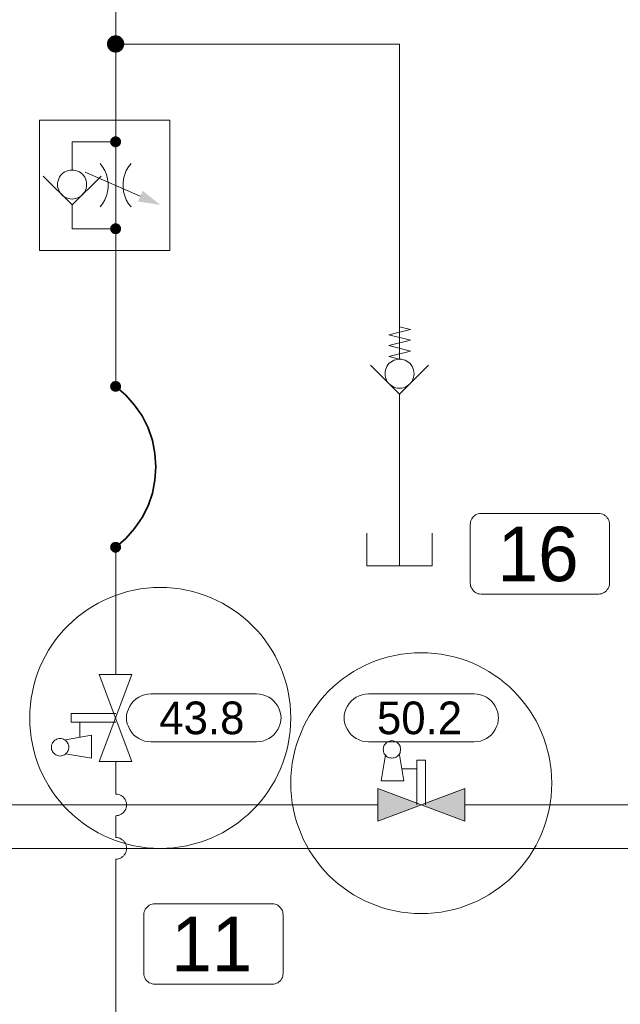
# Model space of a CAD drawing. Header units: millimetres. Extents: x 0 to 203, y 0 to 47.
# Tile 178 of 196: x 150.15 to 152.32, y 37.02 to 40.58. Entities that reach past the tile are written whole.
import ezdxf

# ---------------------------------------------------------------- set-up
doc = ezdxf.new("R2010")
doc.units = ezdxf.units.MM
for name, color, linetype in [('PDF_Geomertry', 7, 'Continuous'), ('PDF_Solid Fills', 7, 'Continuous'), ('PDF_Text', 7, 'Continuous')]:
    doc.layers.add(name, color=color, linetype=linetype)
doc.styles.add('PDF Arial', font='txt')

msp = doc.modelspace()

# ---------------------------------------------------------------- hatches: boundary and pattern name
at = {"layer": 'PDF_Solid Fills', "transparency": 33554559}
for points in [[(150.4971, 40.4882), (150.4679, 40.5007), (150.4693, 40.504)], [(150.4971, 40.4882), (150.4693, 40.504), (150.4721, 40.5076)], [(150.4971, 40.4882), (150.4721, 40.5076), (150.4749, 40.5104)], [(150.4971, 40.4882), (150.4749, 40.5104), (150.4777, 40.5132)], [(150.4971, 40.4882), (150.4777, 40.5132), (150.481, 40.516)], [(150.4971, 40.4882), (150.481, 40.516), (150.4846, 40.5174)], [(150.4971, 40.4882), (150.4846, 40.5174), (150.4888, 40.5187)], [(150.4971, 40.4882), (150.4888, 40.5187), (150.4929, 40.5193)], [(150.4971, 40.4882), (150.4929, 40.5193), (150.4971, 40.5201)], [(150.4971, 40.4882), (150.4971, 40.5201), (150.5004, 40.5193)], [(150.4971, 40.4882), (150.5004, 40.5193), (150.5046, 40.5187)], [(150.4971, 40.4882), (150.5046, 40.5187), (150.5088, 40.5174)], [(150.4971, 40.4882), (150.5088, 40.5174), (150.5124, 40.516)], [(150.4971, 40.4882), (150.5124, 40.516), (150.5157, 40.5132)], [(150.4971, 40.4882), (150.5157, 40.5132), (150.5193, 40.5104)], [(150.4971, 40.4882), (150.5193, 40.5104), (150.5213, 40.5076)], [(150.4971, 40.4882), (150.5213, 40.5076), (150.524, 40.504)], [(150.4971, 40.4882), (150.524, 40.504), (150.5254, 40.5007)], [(150.4971, 40.4882), (150.4652, 40.4882), (150.4657, 40.4924)], [(150.4971, 40.4882), (150.4657, 40.4846), (150.4652, 40.4882)], [(150.4971, 40.4882), (150.4657, 40.4924), (150.4665, 40.4965)], [(150.4971, 40.4882), (150.4665, 40.4804), (150.4657, 40.4846)], [(150.4971, 40.4882), (150.4665, 40.4965), (150.4679, 40.5007)], [(150.4971, 40.4882), (150.4679, 40.4763), (150.4665, 40.4804)], [(150.4971, 40.4882), (150.4693, 40.4729), (150.4679, 40.4763)], [(150.4971, 40.4882), (150.4721, 40.4693), (150.4693, 40.4729)], [(150.4971, 40.4882), (150.4749, 40.466), (150.4721, 40.4693)], [(150.4971, 40.4882), (150.4777, 40.4638), (150.4749, 40.466)], [(150.4971, 40.4882), (150.481, 40.461), (150.4777, 40.4638)], [(150.4971, 40.4882), (150.4846, 40.4596), (150.481, 40.461)], [(150.4971, 40.4882), (150.4888, 40.4582), (150.4846, 40.4596)], [(150.4971, 40.4882), (150.4929, 40.4576), (150.4888, 40.4582)], [(150.4971, 40.4882), (150.4971, 40.4568), (150.4929, 40.4576)], [(150.4971, 40.4882), (150.5254, 40.5007), (150.5268, 40.4965)], [(150.4971, 40.4882), (150.5268, 40.4965), (150.5277, 40.4924)], [(150.4971, 40.4882), (150.5277, 40.4924), (150.5282, 40.4882)], [(150.4971, 40.4882), (150.5004, 40.4576), (150.4971, 40.4568)], [(150.4971, 40.4882), (150.5046, 40.4582), (150.5004, 40.4576)], [(150.4971, 40.4882), (150.5088, 40.4596), (150.5046, 40.4582)], [(150.4971, 40.4882), (150.5124, 40.461), (150.5088, 40.4596)], [(150.4971, 40.4882), (150.5157, 40.4638), (150.5124, 40.461)], [(150.4971, 40.4882), (150.5193, 40.466), (150.5157, 40.4638)], [(150.4971, 40.4882), (150.5213, 40.4693), (150.5193, 40.466)], [(150.4971, 40.4882), (150.524, 40.4729), (150.5213, 40.4693)], [(150.4971, 40.4882), (150.5254, 40.4763), (150.524, 40.4729)], [(150.4971, 40.4882), (150.5268, 40.4804), (150.5254, 40.4763)], [(150.4971, 40.4882), (150.5277, 40.4846), (150.5268, 40.4804)], [(150.4971, 40.4882), (150.5282, 40.4882), (150.5277, 40.4846)], [(150.4971, 40.1346), (150.4796, 40.1443), (150.481, 40.1465)], [(150.4971, 40.1346), (150.481, 40.1465), (150.4832, 40.1485)], [(150.4971, 40.1346), (150.4832, 40.1485), (150.4846, 40.1507)], [(150.4971, 40.1346), (150.4846, 40.1507), (150.4865, 40.1521)], [(150.4971, 40.1346), (150.4865, 40.1521), (150.4893, 40.1526)], [(150.4971, 40.1346), (150.4893, 40.1526), (150.4915, 40.154)], [(150.4971, 40.1346), (150.4915, 40.154), (150.4943, 40.154)], [(150.4971, 40.1346), (150.4943, 40.154), (150.4971, 40.1549)], [(150.4971, 40.1346), (150.4971, 40.1549), (150.499, 40.154)], [(150.4971, 40.1346), (150.5018, 40.154), (150.504, 40.1526)], [(150.4971, 40.1346), (150.499, 40.154), (150.5018, 40.154)], [(150.4971, 40.1346), (150.504, 40.1526), (150.5068, 40.1521)], [(150.4971, 40.1346), (150.5068, 40.1521), (150.5088, 40.1507)], [(150.4971, 40.1346), (150.5088, 40.1507), (150.511, 40.1485)], [(150.4971, 40.1346), (150.511, 40.1485), (150.5124, 40.1465)], [(150.4971, 40.1346), (150.5124, 40.1465), (150.5138, 40.1443)], [(150.4971, 40.1346), (150.4768, 40.1346), (150.4777, 40.1374)], [(150.4971, 40.1346), (150.4777, 40.1326), (150.4768, 40.1346)], [(150.4971, 40.1346), (150.4777, 40.1401), (150.4782, 40.1424)], [(150.4971, 40.1346), (150.4777, 40.1374), (150.4777, 40.1401)], [(150.4971, 40.1346), (150.4777, 40.1299), (150.4777, 40.1326)], [(150.4971, 40.1346), (150.4782, 40.1271), (150.4777, 40.1299)], [(150.4971, 40.1346), (150.4782, 40.1424), (150.4796, 40.1443)], [(150.4971, 40.1346), (150.4796, 40.1249), (150.4782, 40.1271)], [(150.4971, 40.1346), (150.481, 40.1229), (150.4796, 40.1249)], [(150.4971, 40.1346), (150.4832, 40.1207), (150.481, 40.1229)], [(150.4971, 40.1346), (150.4846, 40.1193), (150.4832, 40.1207)], [(150.4971, 40.1346), (150.4865, 40.1179), (150.4846, 40.1193)], [(150.4971, 40.1346), (150.4893, 40.1165), (150.4865, 40.1179)], [(150.4971, 40.1346), (150.4915, 40.116), (150.4893, 40.1165)], [(150.4971, 40.1346), (150.4943, 40.1151), (150.4915, 40.116)], [(150.4971, 40.1346), (150.4971, 40.1151), (150.4943, 40.1151)], [(150.4971, 40.1346), (150.5138, 40.1443), (150.5152, 40.1424)], [(150.4971, 40.1346), (150.5152, 40.1424), (150.5157, 40.1401)], [(150.4971, 40.1346), (150.5157, 40.1401), (150.5165, 40.1374)], [(150.4971, 40.1346), (150.5165, 40.1374), (150.5165, 40.1346)], [(150.4971, 40.1346), (150.499, 40.1151), (150.4971, 40.1151)], [(150.4971, 40.1346), (150.5018, 40.116), (150.499, 40.1151)], [(150.4971, 40.1346), (150.504, 40.1165), (150.5018, 40.116)], [(150.4971, 40.1346), (150.5068, 40.1179), (150.504, 40.1165)], [(150.4971, 40.1346), (150.5088, 40.1193), (150.5068, 40.1179)], [(150.4971, 40.1346), (150.511, 40.1207), (150.5088, 40.1193)], [(150.4971, 40.1346), (150.5124, 40.1229), (150.511, 40.1207)], [(150.4971, 40.1346), (150.5138, 40.1249), (150.5124, 40.1229)], [(150.4971, 40.1346), (150.5152, 40.1271), (150.5138, 40.1249)], [(150.4971, 40.1346), (150.5157, 40.1299), (150.5152, 40.1271)], [(150.4971, 40.1346), (150.5165, 40.1326), (150.5157, 40.1299)], [(150.4971, 40.1346), (150.5165, 40.1346), (150.5165, 40.1326)], [(150.4971, 39.8207), (150.4777, 39.8257), (150.4782, 39.8276)], [(150.4971, 39.8207), (150.4777, 39.8229), (150.4777, 39.8257)], [(150.4971, 39.8207), (150.4782, 39.8276), (150.4796, 39.8304)], [(150.4971, 39.8207), (150.4796, 39.8304), (150.481, 39.8326)], [(150.4971, 39.8207), (150.481, 39.8326), (150.4832, 39.8346)], [(150.4971, 39.8207), (150.4832, 39.8346), (150.4846, 39.836)], [(150.4971, 39.8207), (150.4846, 39.836), (150.4865, 39.8374)], [(150.4971, 39.8207), (150.4865, 39.8374), (150.4893, 39.8388)], [(150.4971, 39.8207), (150.4893, 39.8388), (150.4915, 39.8396)], [(150.4971, 39.8207), (150.4915, 39.8396), (150.4943, 39.8401)], [(150.4971, 39.8207), (150.4943, 39.8401), (150.4971, 39.8401)], [(150.4971, 39.8207), (150.499, 39.8401), (150.5018, 39.8396)], [(150.4971, 39.8207), (150.4971, 39.8401), (150.499, 39.8401)], [(150.4971, 39.8207), (150.5018, 39.8396), (150.504, 39.8388)], [(150.4971, 39.8207), (150.504, 39.8388), (150.5068, 39.8374)], [(150.4971, 39.8207), (150.5068, 39.8374), (150.5088, 39.836)], [(150.4971, 39.8207), (150.5088, 39.836), (150.511, 39.8346)], [(150.4971, 39.8207), (150.511, 39.8346), (150.5124, 39.8326)], [(150.4971, 39.8207), (150.5124, 39.8326), (150.5138, 39.8304)], [(150.4971, 39.8207), (150.5138, 39.8304), (150.5152, 39.8276)], [(150.4971, 39.8207), (150.5152, 39.8276), (150.5157, 39.8257)], [(150.4971, 39.8207), (150.5157, 39.8257), (150.5165, 39.8229)], [(150.4971, 39.8207), (150.4768, 39.8207), (150.4777, 39.8229)], [(150.4971, 39.8207), (150.4777, 39.8179), (150.4768, 39.8207)], [(150.4971, 39.8207), (150.4777, 39.8151), (150.4777, 39.8179)], [(150.4971, 39.8207), (150.4782, 39.8132), (150.4777, 39.8151)], [(150.4971, 39.8207), (150.4796, 39.8104), (150.4782, 39.8132)], [(150.4971, 39.8207), (150.481, 39.8082), (150.4796, 39.8104)], [(150.4971, 39.8207), (150.4832, 39.8068), (150.481, 39.8082)], [(150.4971, 39.8207), (150.4846, 39.8049), (150.4832, 39.8068)], [(150.4971, 39.8207), (150.4865, 39.8035), (150.4846, 39.8049)], [(150.4971, 39.8207), (150.4893, 39.8021), (150.4865, 39.8035)], [(150.4971, 39.8207), (150.4915, 39.8013), (150.4893, 39.8021)], [(150.4971, 39.8207), (150.4943, 39.8013), (150.4915, 39.8013)], [(150.4971, 39.8207), (150.4971, 39.8007), (150.4943, 39.8013)], [(150.4971, 39.8207), (150.5165, 39.8229), (150.5165, 39.8207)], [(150.4971, 39.8207), (150.499, 39.8013), (150.4971, 39.8007)], [(150.4971, 39.8207), (150.5018, 39.8013), (150.499, 39.8013)], [(150.4971, 39.8207), (150.504, 39.8021), (150.5018, 39.8013)], [(150.4971, 39.8207), (150.5068, 39.8035), (150.504, 39.8021)], [(150.4971, 39.8207), (150.5088, 39.8049), (150.5068, 39.8035)], [(150.4971, 39.8207), (150.511, 39.8068), (150.5088, 39.8049)], [(150.4971, 39.8207), (150.5124, 39.8082), (150.511, 39.8068)], [(150.4971, 39.8207), (150.5138, 39.8104), (150.5124, 39.8082)], [(150.4971, 39.8207), (150.5152, 39.8132), (150.5138, 39.8104)], [(150.4971, 39.8207), (150.5157, 39.8151), (150.5152, 39.8132)], [(150.4971, 39.8207), (150.5165, 39.8179), (150.5157, 39.8151)], [(150.4971, 39.8207), (150.5165, 39.8207), (150.5165, 39.8179)], [(150.4971, 39.2507), (150.4777, 39.2554), (150.4782, 39.2582)], [(150.4971, 39.2507), (150.4782, 39.2582), (150.4796, 39.2604)], [(150.4971, 39.2507), (150.4796, 39.2604), (150.481, 39.2624)], [(150.4971, 39.2507), (150.481, 39.2624), (150.4832, 39.2646)], [(150.4971, 39.2507), (150.4832, 39.2646), (150.4846, 39.2665)], [(150.4971, 39.2507), (150.4846, 39.2665), (150.4865, 39.2679)], [(150.4971, 39.2507), (150.4865, 39.2679), (150.4893, 39.2687)], [(150.4971, 39.2507), (150.4893, 39.2687), (150.4915, 39.2693)], [(150.4971, 39.2507), (150.4915, 39.2693), (150.4943, 39.2701)], [(150.4971, 39.2507), (150.4943, 39.2701), (150.4971, 39.2701)], [(150.4971, 39.2507), (150.499, 39.2701), (150.5018, 39.2693)], [(150.4971, 39.2507), (150.4971, 39.2701), (150.499, 39.2701)], [(150.4971, 39.2507), (150.5018, 39.2693), (150.504, 39.2687)], [(150.4971, 39.2507), (150.504, 39.2687), (150.5068, 39.2679)], [(150.4971, 39.2507), (150.5068, 39.2679), (150.5088, 39.2665)], [(150.4971, 39.2507), (150.5088, 39.2665), (150.511, 39.2646)], [(150.4971, 39.2507), (150.511, 39.2646), (150.5124, 39.2624)], [(150.4971, 39.2507), (150.5124, 39.2624), (150.5138, 39.2604)], [(150.4971, 39.2507), (150.5138, 39.2604), (150.5152, 39.2582)], [(150.4971, 39.2507), (150.5152, 39.2582), (150.5157, 39.2554)], [(150.4971, 39.2507), (150.4768, 39.2507), (150.4777, 39.2535)], [(150.4971, 39.2507), (150.4777, 39.2479), (150.4768, 39.2507)], [(150.4971, 39.2507), (150.4777, 39.2535), (150.4777, 39.2554)], [(150.4971, 39.2507), (150.4777, 39.2457), (150.4777, 39.2479)], [(150.4971, 39.2507), (150.4782, 39.2429), (150.4777, 39.2457)], [(150.4971, 39.2507), (150.4796, 39.241), (150.4782, 39.2429)], [(150.4971, 39.2507), (150.481, 39.2388), (150.4796, 39.241)], [(150.4971, 39.2507), (150.4832, 39.2368), (150.481, 39.2388)], [(150.4971, 39.2507), (150.4846, 39.2354), (150.4832, 39.2368)], [(150.4971, 39.2507), (150.4865, 39.234), (150.4846, 39.2354)], [(150.4971, 39.2507), (150.4893, 39.2326), (150.4865, 39.234)], [(150.4971, 39.2507), (150.4915, 39.2318), (150.4893, 39.2326)], [(150.4971, 39.2507), (150.4943, 39.2313), (150.4915, 39.2318)], [(150.4971, 39.2507), (150.4971, 39.2313), (150.4943, 39.2313)], [(150.4971, 39.2507), (150.5157, 39.2554), (150.5165, 39.2535)], [(150.4971, 39.2507), (150.5165, 39.2535), (150.5165, 39.2507)], [(150.4971, 39.2507), (150.499, 39.2313), (150.4971, 39.2313)], [(150.4971, 39.2507), (150.5018, 39.2318), (150.499, 39.2313)], [(150.4971, 39.2507), (150.504, 39.2326), (150.5018, 39.2318)], [(150.4971, 39.2507), (150.5068, 39.234), (150.504, 39.2326)], [(150.4971, 39.2507), (150.5088, 39.2354), (150.5068, 39.234)], [(150.4971, 39.2507), (150.511, 39.2368), (150.5088, 39.2354)], [(150.4971, 39.2507), (150.5124, 39.2388), (150.511, 39.2368)], [(150.4971, 39.2507), (150.5138, 39.241), (150.5124, 39.2388)], [(150.4971, 39.2507), (150.5152, 39.2429), (150.5138, 39.241)], [(150.4971, 39.2507), (150.5157, 39.2457), (150.5152, 39.2429)], [(150.4971, 39.2507), (150.5165, 39.2479), (150.5157, 39.2457)], [(150.4971, 39.2507), (150.5165, 39.2507), (150.5165, 39.2479)], [(150.4971, 38.6693), (150.4865, 38.686), (150.4893, 38.6874)], [(150.4971, 38.6693), (150.4893, 38.6874), (150.4915, 38.6882)], [(150.4971, 38.6693), (150.4915, 38.6882), (150.4943, 38.6887)], [(150.4971, 38.6693), (150.4943, 38.6887), (150.4971, 38.6887)], [(150.4971, 38.6693), (150.499, 38.6887), (150.5018, 38.6882)], [(150.4971, 38.6693), (150.4971, 38.6887), (150.499, 38.6887)], [(150.4971, 38.6693), (150.5018, 38.6882), (150.504, 38.6874)], [(150.4971, 38.6693), (150.504, 38.6874), (150.5068, 38.686)], [(150.4971, 38.6693), (150.4768, 38.6693), (150.4777, 38.6715)], [(150.4971, 38.6693), (150.4777, 38.6665), (150.4768, 38.6693)], [(150.4971, 38.6693), (150.4777, 38.6743), (150.4782, 38.6771)], [(150.4971, 38.6693), (150.4777, 38.6715), (150.4777, 38.6743)], [(150.4971, 38.6693), (150.4777, 38.6638), (150.4777, 38.6665)], [(150.4971, 38.6693), (150.4782, 38.6618), (150.4777, 38.6638)], [(150.4971, 38.6693), (150.4782, 38.6771), (150.4796, 38.679)], [(150.4971, 38.6693), (150.4796, 38.6596), (150.4782, 38.6618)], [(150.4971, 38.6693), (150.4796, 38.679), (150.481, 38.6813)], [(150.4971, 38.6693), (150.481, 38.6576), (150.4796, 38.6596)], [(150.4971, 38.6693), (150.481, 38.6813), (150.4832, 38.6832)], [(150.4971, 38.6693), (150.4832, 38.6554), (150.481, 38.6576)], [(150.4971, 38.6693), (150.4832, 38.6832), (150.4846, 38.6846)], [(150.4971, 38.6693), (150.4846, 38.6535), (150.4832, 38.6554)], [(150.4971, 38.6693), (150.4846, 38.6846), (150.4865, 38.686)], [(150.4971, 38.6693), (150.4865, 38.6521), (150.4846, 38.6535)], [(150.4971, 38.6693), (150.4893, 38.6513), (150.4865, 38.6521)], [(150.4971, 38.6693), (150.4915, 38.6499), (150.4893, 38.6513)], [(150.4971, 38.6693), (150.4943, 38.6499), (150.4915, 38.6499)], [(150.4971, 38.6693), (150.4971, 38.6493), (150.4943, 38.6499)], [(150.4971, 38.6693), (150.5068, 38.686), (150.5088, 38.6846)], [(150.4971, 38.6693), (150.5088, 38.6846), (150.511, 38.6832)], [(150.4971, 38.6693), (150.511, 38.6832), (150.5124, 38.6813)], [(150.4971, 38.6693), (150.5124, 38.6813), (150.5138, 38.679)], [(150.4971, 38.6693), (150.5138, 38.679), (150.5152, 38.6771)], [(150.4971, 38.6693), (150.5152, 38.6771), (150.5157, 38.6743)], [(150.4971, 38.6693), (150.5157, 38.6743), (150.5165, 38.6715)], [(150.4971, 38.6693), (150.5165, 38.6715), (150.5165, 38.6693)], [(150.4971, 38.6693), (150.499, 38.6499), (150.4971, 38.6493)], [(150.4971, 38.6693), (150.5018, 38.6499), (150.499, 38.6499)], [(150.4971, 38.6693), (150.504, 38.6513), (150.5018, 38.6499)], [(150.4971, 38.6693), (150.5068, 38.6521), (150.504, 38.6513)], [(150.4971, 38.6693), (150.5088, 38.6535), (150.5068, 38.6521)], [(150.4971, 38.6693), (150.511, 38.6554), (150.5088, 38.6535)], [(150.4971, 38.6693), (150.5124, 38.6576), (150.511, 38.6554)], [(150.4971, 38.6693), (150.5138, 38.6596), (150.5124, 38.6576)], [(150.4971, 38.6693), (150.5152, 38.6618), (150.5138, 38.6596)], [(150.4971, 38.6693), (150.5157, 38.6638), (150.5152, 38.6618)], [(150.4971, 38.6693), (150.5165, 38.6665), (150.5157, 38.6638)], [(150.4971, 38.6693), (150.5165, 38.6693), (150.5165, 38.6665)]]:
    msp.add_hatch(color=256, dxfattribs=at).paths.add_polyline_path(points)

# ---------------------------------------------------------------- linework, layer by layer
at = {"layer": 'PDF_Geomertry', "lineweight": 15}
for points in [[(150.4971, 40.7049), (150.4971, 40.4882), (151.5221, 40.4882), (151.5221, 39.3493), (151.4832, 39.359), (151.5615, 39.3785), (151.4832, 39.3979), (151.5615, 39.4179), (151.4832, 39.4374), (151.5615, 39.4568), (151.5221, 39.4665)], [(150.4971, 40.1346), (150.4971, 40.2132), (150.4971, 40.4882)], [(150.3393, 39.9063), (150.3393, 39.8757), (150.3393, 39.8207), (150.4971, 39.8207), (150.4971, 40.1346), (150.3393, 40.1346), (150.3393, 40.0326)], [(150.4407, 39.8993), (150.4499, 39.911), (150.4582, 39.9249), (150.4643, 39.9396), (150.4679, 39.954), (150.4699, 39.9701), (150.4699, 39.9854), (150.4679, 40.0007), (150.4643, 40.016), (150.4582, 40.0304), (150.4499, 40.0438), (150.4407, 40.0563)], [(150.5532, 40.0563), (150.5435, 40.0438), (150.5352, 40.0304), (150.5296, 40.016), (150.5254, 40.0007), (150.5235, 39.9854), (150.5235, 39.9701), (150.5254, 39.954), (150.5296, 39.9396), (150.5352, 39.9249), (150.5435, 39.911), (150.5532, 39.8993)], [(150.4443, 40.011), (150.3393, 39.9063), (150.2346, 40.011)], [(150.3865, 40.0249), (150.586, 39.9382)], [(150.4971, 39.8207), (150.4971, 39.7415), (150.4971, 39.2507)], [(151.6268, 39.3271), (151.5221, 39.2221), (151.4171, 39.3271)], [(151.5221, 38.6026), (151.5221, 38.7757), (151.5221, 39.1915), (151.5221, 39.2221)], [(151.4046, 38.7201), (151.4046, 38.6026), (151.6402, 38.6026), (151.6402, 38.7201)], [(150.4971, 38.6693), (150.4971, 38.2096)], [(150.4971, 37.7771), (150.5018, 37.7771), (150.5068, 37.7757), (150.5115, 37.7743), (150.5165, 37.7721), (150.5207, 37.7693), (150.5249, 37.766), (150.5277, 37.7618), (150.531, 37.7576), (150.5332, 37.7526), (150.5346, 37.7479), (150.536, 37.7429), (150.536, 37.7382), (150.536, 37.7326), (150.5346, 37.7276), (150.5332, 37.7229), (150.531, 37.7187), (150.5277, 37.7138), (150.5249, 37.7104), (150.5207, 37.7068), (150.5165, 37.704), (150.5115, 37.7021), (150.5068, 37.6999), (150.5018, 37.6993), (150.4971, 37.6985), (150.5018, 37.6993), (150.5068, 37.6999), (150.5115, 37.7021), (150.5165, 37.704), (150.5207, 37.7068), (150.5249, 37.7104), (150.5277, 37.7138), (150.531, 37.7187), (150.5332, 37.7229), (150.5346, 37.7276), (150.536, 37.7326), (150.536, 37.7382), (150.536, 37.7429), (150.5346, 37.7479), (150.5332, 37.7526), (150.531, 37.7576), (150.5277, 37.7618), (150.5249, 37.766), (150.5207, 37.7693), (150.5165, 37.7721), (150.5115, 37.7743), (150.5068, 37.7757), (150.5018, 37.7771), (150.4971, 37.7771), (150.4971, 37.8951)], [(151.4435, 37.7382), (149.554, 37.7382)], [(151.7582, 37.7382), (157.6518, 37.7382), (157.6518, 34.6929)], [(150.4971, 37.6201), (150.5018, 37.6201), (150.5068, 37.6187), (150.5115, 37.6174), (150.5165, 37.6146), (150.5207, 37.6118), (150.5249, 37.609), (150.5277, 37.6049), (150.531, 37.6007), (150.5332, 37.5957), (150.5346, 37.591), (150.536, 37.586), (150.536, 37.5804), (150.536, 37.5757), (150.5346, 37.5707), (150.5332, 37.566), (150.531, 37.561), (150.5277, 37.5568), (150.5249, 37.5526), (150.5207, 37.5499), (150.5165, 37.5465), (150.5115, 37.5443), (150.5068, 37.5429), (150.5018, 37.5415), (150.4971, 37.5415), (150.5018, 37.5415), (150.5068, 37.5429), (150.5115, 37.5443), (150.5165, 37.5465), (150.5207, 37.5499), (150.5249, 37.5526), (150.5277, 37.5568), (150.531, 37.561), (150.5332, 37.566), (150.5346, 37.5707), (150.536, 37.5757), (150.536, 37.5804), (150.536, 37.586), (150.5346, 37.591), (150.5332, 37.5957), (150.531, 37.6007), (150.5277, 37.6049), (150.5249, 37.609), (150.5207, 37.6118), (150.5165, 37.6146), (150.5115, 37.6174), (150.5068, 37.6187), (150.5018, 37.6201), (150.4971, 37.6201), (150.4971, 37.6985)], [(147.3574, 37.5804), (157.3374, 37.5804), (157.3374, 34.6929)], [(150.4971, 37.5415), (150.4971, 36.4804)]]:
    msp.add_lwpolyline(points, dxfattribs=at)
at = {"layer": 'PDF_Geomertry', "lineweight": 0}
for points in [[(150.481, 40.4882), (150.481, 40.486), (150.4818, 40.4846), (150.4824, 40.4826), (150.4832, 40.4804), (150.4846, 40.479), (150.486, 40.4771), (150.4874, 40.4757), (150.4888, 40.4749), (150.4907, 40.4743), (150.4929, 40.4735), (150.4949, 40.4729), (150.4971, 40.4729), (150.499, 40.4729), (150.5004, 40.4735), (150.5027, 40.4743), (150.5046, 40.4749), (150.506, 40.4757), (150.5082, 40.4771), (150.5096, 40.479), (150.5102, 40.4804), (150.511, 40.4826), (150.5115, 40.4846), (150.5124, 40.486), (150.5124, 40.4882), (150.5124, 40.4901), (150.5115, 40.4924), (150.511, 40.4943), (150.5102, 40.4965), (150.5096, 40.4979), (150.5082, 40.4993), (150.506, 40.5007), (150.5046, 40.5021), (150.5027, 40.5026), (150.5004, 40.5035), (150.499, 40.504), (150.4971, 40.504), (150.4949, 40.504), (150.4929, 40.5035), (150.4907, 40.5026), (150.4888, 40.5021), (150.4874, 40.5007), (150.486, 40.4993), (150.4846, 40.4979), (150.4832, 40.4965), (150.4824, 40.4943), (150.4818, 40.4924), (150.481, 40.4901), (150.481, 40.4882)], [(150.4865, 40.1346), (150.4874, 40.1332), (150.4874, 40.1326), (150.4874, 40.1313), (150.4879, 40.1299), (150.4888, 40.129), (150.4902, 40.1276), (150.4907, 40.1271), (150.4915, 40.1263), (150.4929, 40.1257), (150.4943, 40.1257), (150.4957, 40.1249), (150.4971, 40.1249), (150.4977, 40.1249), (150.499, 40.1257), (150.5004, 40.1257), (150.5018, 40.1263), (150.5027, 40.1271), (150.504, 40.1276), (150.5046, 40.129), (150.5054, 40.1299), (150.506, 40.1313), (150.506, 40.1326), (150.5068, 40.1332), (150.5068, 40.1346), (150.5068, 40.136), (150.506, 40.1374), (150.506, 40.1388), (150.5054, 40.1396), (150.5046, 40.141), (150.504, 40.1415), (150.5027, 40.1424), (150.5018, 40.1429), (150.5004, 40.1437), (150.499, 40.1443), (150.4977, 40.1443), (150.4971, 40.1443), (150.4957, 40.1443), (150.4943, 40.1443), (150.4929, 40.1437), (150.4915, 40.1429), (150.4907, 40.1424), (150.4902, 40.1415), (150.4888, 40.141), (150.4879, 40.1396), (150.4874, 40.1388), (150.4874, 40.1374), (150.4874, 40.136), (150.4865, 40.1346)], [(150.4865, 39.8207), (150.4874, 39.8193), (150.4874, 39.8179), (150.4874, 39.8165), (150.4879, 39.816), (150.4888, 39.8146), (150.4902, 39.8137), (150.4907, 39.8124), (150.4915, 39.8118), (150.4929, 39.8118), (150.4943, 39.811), (150.4957, 39.811), (150.4971, 39.8104), (150.4977, 39.811), (150.499, 39.811), (150.5004, 39.8118), (150.5018, 39.8118), (150.5027, 39.8124), (150.504, 39.8137), (150.5046, 39.8146), (150.5054, 39.816), (150.506, 39.8165), (150.506, 39.8179), (150.5068, 39.8193), (150.5068, 39.8207), (150.5068, 39.8215), (150.506, 39.8229), (150.506, 39.8243), (150.5054, 39.8257), (150.5046, 39.8263), (150.504, 39.8276), (150.5027, 39.8285), (150.5018, 39.829), (150.5004, 39.8299), (150.499, 39.8299), (150.4977, 39.8304), (150.4971, 39.8304), (150.4957, 39.8304), (150.4943, 39.8299), (150.4929, 39.8299), (150.4915, 39.829), (150.4907, 39.8285), (150.4902, 39.8276), (150.4888, 39.8263), (150.4879, 39.8257), (150.4874, 39.8243), (150.4874, 39.8229), (150.4874, 39.8215), (150.4865, 39.8207)], [(150.4865, 39.2507), (150.4874, 39.2493), (150.4874, 39.2485), (150.4874, 39.2471), (150.4879, 39.2457), (150.4888, 39.2451), (150.4902, 39.2437), (150.4907, 39.2429), (150.4915, 39.2424), (150.4929, 39.2415), (150.4943, 39.2415), (150.4957, 39.241), (150.4971, 39.241), (150.4977, 39.241), (150.499, 39.2415), (150.5004, 39.2415), (150.5018, 39.2424), (150.5027, 39.2429), (150.504, 39.2437), (150.5046, 39.2451), (150.5054, 39.2457), (150.506, 39.2471), (150.506, 39.2485), (150.5068, 39.2493), (150.5068, 39.2507), (150.5068, 39.2521), (150.506, 39.2535), (150.506, 39.2549), (150.5054, 39.2554), (150.5046, 39.2568), (150.504, 39.2576), (150.5027, 39.2582), (150.5018, 39.259), (150.5004, 39.2596), (150.499, 39.2604), (150.4977, 39.2604), (150.4971, 39.2604), (150.4957, 39.2604), (150.4943, 39.2604), (150.4929, 39.2596), (150.4915, 39.259), (150.4907, 39.2582), (150.4902, 39.2576), (150.4888, 39.2568), (150.4879, 39.2554), (150.4874, 39.2549), (150.4874, 39.2535), (150.4874, 39.2521), (150.4865, 39.2507)], [(150.4865, 38.6693), (150.4874, 38.6679), (150.4874, 38.6665), (150.4874, 38.6651), (150.4879, 38.6646), (150.4888, 38.6632), (150.4902, 38.6624), (150.4907, 38.6618), (150.4915, 38.661), (150.4929, 38.6604), (150.4943, 38.6596), (150.4957, 38.6596), (150.4971, 38.6596), (150.4977, 38.6596), (150.499, 38.6596), (150.5004, 38.6604), (150.5018, 38.661), (150.5027, 38.6618), (150.504, 38.6624), (150.5046, 38.6632), (150.5054, 38.6646), (150.506, 38.6651), (150.506, 38.6665), (150.5068, 38.6679), (150.5068, 38.6693), (150.5068, 38.6707), (150.506, 38.6715), (150.506, 38.6729), (150.5054, 38.6743), (150.5046, 38.6749), (150.504, 38.6763), (150.5027, 38.6771), (150.5018, 38.6776), (150.5004, 38.6785), (150.499, 38.6785), (150.4977, 38.679), (150.4971, 38.679), (150.4957, 38.679), (150.4943, 38.6785), (150.4929, 38.6785), (150.4915, 38.6776), (150.4907, 38.6771), (150.4902, 38.6763), (150.4888, 38.6749), (150.4879, 38.6743), (150.4874, 38.6729), (150.4874, 38.6715), (150.4874, 38.6707), (150.4865, 38.6693)]]:
    msp.add_lwpolyline(points, close=True, dxfattribs=at)
at = {"layer": 'PDF_Geomertry', "lineweight": 15}
for points in [[(150.6929, 40.2132), (150.2213, 40.2132), (150.2213, 39.7415), (150.6929, 39.7415), (150.6929, 40.2132)], [(150.3921, 39.9804), (150.3915, 39.9874), (150.3902, 39.9937), (150.3879, 40.0007), (150.3852, 40.0063), (150.381, 40.0124), (150.3768, 40.0174), (150.3713, 40.0221), (150.3657, 40.0257), (150.3596, 40.0285), (150.3532, 40.0313), (150.3463, 40.0318), (150.3393, 40.0326), (150.3324, 40.0318), (150.3263, 40.0313), (150.3193, 40.0285), (150.3138, 40.0257), (150.3074, 40.0221), (150.3027, 40.0174), (150.2977, 40.0124), (150.2943, 40.0063), (150.2915, 40.0007), (150.2888, 39.9937), (150.2874, 39.9874), (150.2874, 39.9804), (150.2874, 39.9735), (150.2888, 39.9665), (150.2915, 39.9604), (150.2943, 39.954), (150.2977, 39.9485), (150.3027, 39.9429), (150.3074, 39.9387), (150.3138, 39.9346), (150.3193, 39.9318), (150.3263, 39.9299), (150.3324, 39.9285), (150.3393, 39.9276), (150.3463, 39.9285), (150.3532, 39.9299), (150.3596, 39.9318), (150.3657, 39.9346), (150.3713, 39.9387), (150.3768, 39.9429), (150.381, 39.9485), (150.3852, 39.954), (150.3879, 39.9604), (150.3902, 39.9665), (150.3915, 39.9735), (150.3921, 39.9804)], [(151.5749, 39.2965), (151.574, 39.3035), (151.5727, 39.3104), (151.5707, 39.3165), (151.5679, 39.3229), (151.5638, 39.3285), (151.5596, 39.334), (151.554, 39.3382), (151.5485, 39.3424), (151.5421, 39.3451), (151.536, 39.3471), (151.529, 39.3485), (151.5221, 39.3493), (151.5152, 39.3485), (151.5088, 39.3471), (151.5018, 39.3451), (151.4963, 39.3424), (151.4902, 39.3382), (151.4852, 39.334), (151.4804, 39.3285), (151.4768, 39.3229), (151.474, 39.3165), (151.4713, 39.3104), (151.4707, 39.3035), (151.4699, 39.2965), (151.4707, 39.2896), (151.4713, 39.2832), (151.474, 39.2763), (151.4768, 39.2701), (151.4804, 39.2646), (151.4852, 39.2596), (151.4902, 39.2549), (151.4963, 39.2513), (151.5018, 39.2479), (151.5088, 39.2457), (151.5152, 39.2443), (151.5221, 39.2443), (151.529, 39.2443), (151.536, 39.2457), (151.5421, 39.2479), (151.5485, 39.2513), (151.554, 39.2549), (151.5596, 39.2596), (151.5638, 39.2646), (151.5679, 39.2701), (151.5707, 39.2763), (151.5727, 39.2832), (151.574, 39.2896), (151.5749, 39.2965)], [(151.0054, 38.1388), (151.0171, 38.1382), (151.0282, 38.136), (151.0393, 38.1318), (151.0499, 38.1271), (151.0596, 38.1207), (151.0679, 38.1132), (151.0754, 38.104), (151.0824, 38.0943), (151.0874, 38.084), (151.0907, 38.0735), (151.0929, 38.0618), (151.0943, 38.0507), (151.0943, 38.054), (151.0929, 38.0429), (151.0907, 38.0313), (151.0874, 38.0207), (151.0824, 38.0104), (151.0754, 38.0007), (151.0679, 37.9915), (151.0596, 37.984), (151.0499, 37.9776), (151.0393, 37.9729), (151.0282, 37.9687), (151.0171, 37.9665), (151.0054, 37.966), (150.624, 37.966), (150.6129, 37.9665), (150.6013, 37.9687), (150.5907, 37.9729), (150.5804, 37.9776), (150.5707, 37.984), (150.5615, 37.9915), (150.554, 38.0007), (150.5477, 38.0104), (150.5429, 38.0207), (150.5388, 38.0313), (150.5365, 38.0429), (150.536, 38.054), (150.536, 38.0507), (150.5365, 38.0618), (150.5388, 38.0735), (150.5429, 38.084), (150.5477, 38.0943), (150.554, 38.104), (150.5615, 38.1132), (150.5707, 38.1207), (150.5804, 38.1271), (150.5907, 38.1318), (150.6013, 38.136), (150.6129, 38.1382), (150.624, 38.1388), (151.0054, 38.1388)], [(151.7915, 38.1388), (151.8027, 38.1382), (151.8143, 38.136), (151.8254, 38.1318), (151.836, 38.1271), (151.8449, 38.1207), (151.854, 38.1132), (151.8615, 38.104), (151.8679, 38.0943), (151.8727, 38.084), (151.8768, 38.0735), (151.879, 38.0618), (151.8796, 38.0507), (151.8796, 38.054), (151.879, 38.0429), (151.8768, 38.0313), (151.8727, 38.0207), (151.8679, 38.0104), (151.8615, 38.0007), (151.854, 37.9915), (151.8449, 37.984), (151.836, 37.9776), (151.8254, 37.9729), (151.8143, 37.9687), (151.8027, 37.9665), (151.7915, 37.966), (151.4102, 37.966), (151.3985, 37.9665), (151.3874, 37.9687), (151.3763, 37.9729), (151.3657, 37.9776), (151.3568, 37.984), (151.3477, 37.9915), (151.3402, 38.0007), (151.3338, 38.0104), (151.3282, 38.0207), (151.3249, 38.0313), (151.3227, 38.0429), (151.3221, 38.054), (151.3221, 38.0507), (151.3227, 38.0618), (151.3249, 38.0735), (151.3282, 38.084), (151.3338, 38.0943), (151.3402, 38.104), (151.3477, 38.1132), (151.3568, 38.1207), (151.3657, 38.1271), (151.3763, 38.1318), (151.3874, 38.136), (151.3985, 38.1382), (151.4102, 38.1388), (151.7915, 38.1388)]]:
    msp.add_lwpolyline(points, close=True, dxfattribs=at)
at = {"layer": 'PDF_Geomertry', "lineweight": 35}
msp.add_lwpolyline([(150.4971, 38.6693), (150.5332, 38.7007), (150.5652, 38.7368), (150.5921, 38.7763), (150.6138, 38.8193), (150.6296, 38.8646), (150.6388, 38.9118), (150.6421, 38.9596), (150.6388, 39.0082), (150.6296, 39.0554), (150.6138, 39.1007), (150.5921, 39.1437), (150.5652, 39.1832), (150.5332, 39.2193), (150.4971, 39.2507)], dxfattribs=at)
at = {"layer": 'PDF_Geomertry', "lineweight": 9}
for points in [[(152.2415, 38.791), (152.2463, 38.791), (152.2513, 38.7896), (152.256, 38.7882), (152.261, 38.786), (152.2652, 38.7826), (152.2693, 38.7799), (152.2727, 38.7757), (152.2754, 38.7715), (152.2777, 38.7665), (152.279, 38.7618), (152.2804, 38.7568), (152.2804, 38.7521), (152.2804, 38.5396), (152.2804, 38.5346), (152.279, 38.529), (152.2777, 38.5243), (152.2754, 38.5201), (152.2727, 38.516), (152.2693, 38.5118), (152.2652, 38.5082), (152.261, 38.5054), (152.256, 38.5035), (152.2513, 38.5013), (152.2463, 38.5007), (152.2415, 38.4999), (151.8171, 38.4999), (151.8115, 38.5007), (151.8068, 38.5013), (151.8018, 38.5035), (151.7971, 38.5054), (151.7929, 38.5082), (151.7893, 38.5118), (151.786, 38.516), (151.7832, 38.5201), (151.7804, 38.5243), (151.779, 38.529), (151.7782, 38.5346), (151.7777, 38.5396), (151.7777, 38.7521), (151.7782, 38.7568), (151.779, 38.7618), (151.7804, 38.7665), (151.7832, 38.7715), (151.786, 38.7757), (151.7893, 38.7799), (151.7929, 38.7826), (151.7971, 38.786), (151.8018, 38.7882), (151.8068, 38.7896), (151.8115, 38.791), (151.8171, 38.791), (152.2415, 38.791)], [(151.0624, 37.3804), (151.0679, 37.3799), (151.0727, 37.379), (151.0777, 37.3776), (151.0824, 37.3749), (151.0865, 37.3721), (151.0902, 37.3687), (151.0935, 37.3651), (151.0963, 37.361), (151.099, 37.3563), (151.1004, 37.3513), (151.1013, 37.3465), (151.1018, 37.341), (151.1018, 37.129), (151.1013, 37.1235), (151.1004, 37.1187), (151.099, 37.1138), (151.0963, 37.1096), (151.0935, 37.1049), (151.0902, 37.1013), (151.0865, 37.0979), (151.0824, 37.0951), (151.0777, 37.0929), (151.0727, 37.091), (151.0679, 37.0901), (151.0624, 37.0896), (150.6379, 37.0896), (150.6332, 37.0901), (150.6282, 37.091), (150.6235, 37.0929), (150.6185, 37.0951), (150.6143, 37.0979), (150.6102, 37.1013), (150.6068, 37.1049), (150.604, 37.1096), (150.6018, 37.1138), (150.6004, 37.1187), (150.599, 37.1235), (150.599, 37.129), (150.599, 37.341), (150.599, 37.3465), (150.6004, 37.3513), (150.6018, 37.3563), (150.604, 37.361), (150.6068, 37.3651), (150.6102, 37.3687), (150.6143, 37.3721), (150.6185, 37.3749), (150.6235, 37.3776), (150.6282, 37.379), (150.6332, 37.3799), (150.6379, 37.3804), (151.0624, 37.3804)]]:
    msp.add_lwpolyline(points, close=True, dxfattribs=at)
at = {"layer": 'PDF_Geomertry', "color": 1, "lineweight": 15}
for points in [[(150.4379, 37.8951), (150.5554, 38.2096), (150.4379, 38.2096), (150.5554, 37.8951), (150.4379, 37.8951)], [(150.3277, 37.9465), (150.3277, 37.9507), (150.3268, 37.954), (150.3254, 37.9582), (150.3235, 37.9618), (150.3213, 37.9651), (150.3185, 37.9687), (150.3157, 37.9715), (150.3124, 37.9735), (150.3082, 37.9757), (150.3046, 37.9763), (150.3004, 37.9776), (150.2963, 37.9776), (150.2921, 37.9776), (150.2879, 37.9763), (150.2846, 37.9757), (150.2804, 37.9735), (150.2768, 37.9715), (150.274, 37.9687), (150.2713, 37.9651), (150.2693, 37.9618), (150.2671, 37.9582), (150.2657, 37.954), (150.2652, 37.9507), (150.2652, 37.9465), (150.2652, 37.9424), (150.2657, 37.9382), (150.2671, 37.934), (150.2693, 37.9304), (150.2713, 37.9271), (150.274, 37.9243), (150.2768, 37.9215), (150.2804, 37.9188), (150.2846, 37.9174), (150.2879, 37.916), (150.2921, 37.9151), (150.2963, 37.9146), (150.3004, 37.9151), (150.3046, 37.916), (150.3082, 37.9174), (150.3124, 37.9188), (150.3157, 37.9215), (150.3185, 37.9243), (150.3213, 37.9271), (150.3235, 37.9304), (150.3254, 37.934), (150.3268, 37.9382), (150.3277, 37.9424), (150.3277, 37.9465)], [(151.5263, 37.9382), (151.5263, 37.9424), (151.5249, 37.9465), (151.524, 37.9507), (151.5221, 37.954), (151.5199, 37.9576), (151.5171, 37.9604), (151.5138, 37.9632), (151.5102, 37.966), (151.5068, 37.9674), (151.5027, 37.9687), (151.499, 37.9693), (151.4949, 37.9701), (151.4907, 37.9693), (151.4865, 37.9687), (151.4824, 37.9674), (151.479, 37.966), (151.4754, 37.9632), (151.4727, 37.9604), (151.4699, 37.9576), (151.4671, 37.954), (151.4657, 37.9507), (151.4643, 37.9465), (151.4638, 37.9424), (151.4629, 37.9382), (151.4638, 37.934), (151.4643, 37.9304), (151.4657, 37.9263), (151.4671, 37.9229), (151.4699, 37.9193), (151.4727, 37.916), (151.4754, 37.9132), (151.479, 37.911), (151.4824, 37.9096), (151.4865, 37.9082), (151.4907, 37.9076), (151.4949, 37.9068), (151.499, 37.9076), (151.5027, 37.9082), (151.5068, 37.9096), (151.5102, 37.911), (151.5138, 37.9132), (151.5171, 37.916), (151.5199, 37.9193), (151.5221, 37.9229), (151.524, 37.9263), (151.5249, 37.9304), (151.5263, 37.934), (151.5263, 37.9382)], [(151.4435, 37.7971), (151.7582, 37.679), (151.7582, 37.7971), (151.4435, 37.679), (151.4435, 37.7971)]]:
    msp.add_lwpolyline(points, close=True, dxfattribs=at)
for points in [[(150.4971, 38.0368), (150.336, 38.0368), (150.336, 38.0679), (150.4971, 38.0679)], [(150.3671, 37.9818), (150.3671, 38.0368)], [(150.3157, 37.9229), (150.4102, 37.9068), (150.4102, 37.9896), (150.3157, 37.9735)], [(151.4713, 37.9188), (151.4554, 37.8243), (151.5379, 37.8243), (151.5221, 37.9188)], [(151.5852, 37.7382), (151.5852, 37.8993), (151.6165, 37.8993), (151.6165, 37.7382)], [(151.5304, 37.8679), (151.5852, 37.8679)]]:
    msp.add_lwpolyline(points, dxfattribs=at)
for centre, radius in [((150.658, 38.0521), 0.4716), ((151.6007, 37.8165), 0.4714)]:
    msp.add_circle(centre, radius, dxfattribs=at)
at = {"layer": 'PDF_Solid Fills', "transparency": 33554559}
msp.add_solid([(150.5943, 39.9576), (150.5777, 39.9188), (150.5943, 39.9576), (150.6582, 39.9068)], dxfattribs=at)
at = {"layer": 'PDF_Solid Fills', "color": 1, "transparency": 33554559}
for points in [[(151.4435, 37.679), (151.4435, 37.7971), (151.4435, 37.679), (151.6004, 37.7382)], [(151.6004, 37.7382), (151.7582, 37.7971), (151.6004, 37.7382), (151.7582, 37.679)]]:
    msp.add_solid(points, dxfattribs=at)

# ---------------------------------------------------------------- texts
at = {"layer": 'PDF_Text', "attachment_point": 7, "style": 'PDF Arial'}
for s, insert, char_height in [('16', (151.8763, 38.5437), 0.19685), ('43.8', (150.6546, 37.9917), 0.11811), ('50.2', (151.4407, 37.9917), 0.11811), ('11', (150.6977, 37.1368), 0.19685)]:
    msp.add_mtext(s, dxfattribs=dict(at, insert=insert, char_height=char_height))

doc.saveas('drawing.dxf')
